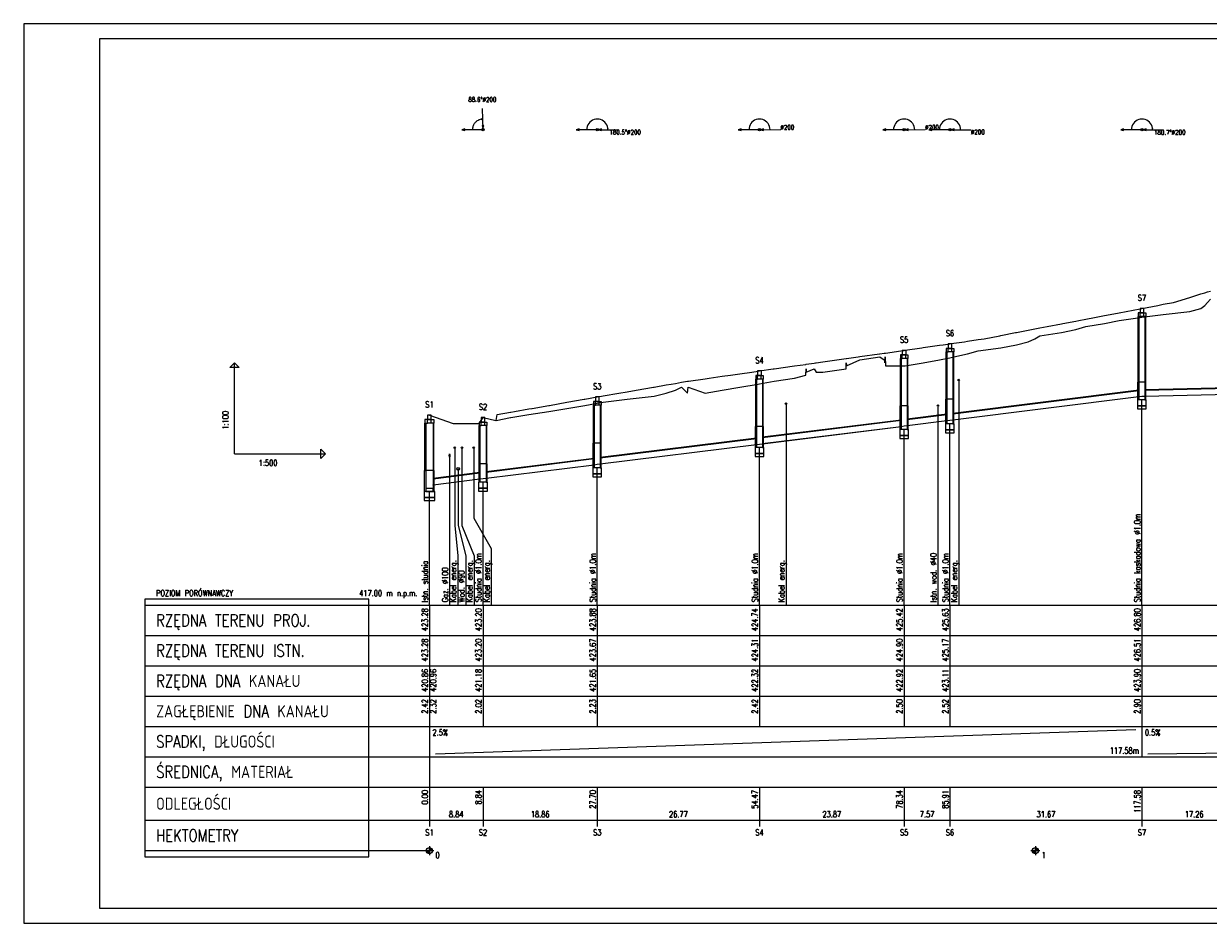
# Model space of a CAD drawing. Extents: x 0 to 1520, y -5 to 292.
# Tile 1 of 4: x 0 to 391, y -5 to 292. Entities that reach past the tile are written whole.
import ezdxf
from ezdxf.enums import TextEntityAlignment as Align

# ---------------------------------------------------------------- set-up
doc = ezdxf.new("R2010")
doc.units = 0
doc.header["$LTSCALE"] = 0.1
doc.header["$MEASUREMENT"] = 0
for name, color, linetype in [('Liczby', 7, 'CONTINUOUS'), ('Linie_opisowe', 7, 'CONTINUOUS'), ('Linie_tabeli', 7, 'CONTINUOUS'), ('Odcinki', 7, 'CONTINUOUS'), ('Opis_PZ', 7, 'CONTINUOUS'), ('Opis_uzbr_n', 7, 'CONTINUOUS'), ('Teren_istn', 3, 'CONTINUOUS'), ('Teren_proj', 2, 'CONTINUOUS'), ('Uzbr_podz', 7, 'CONTINUOUS'), ('warstwa_nr_0', 8, 'CONTINUOUS'), ('Wezly', 7, 'CONTINUOUS'), ('Wymiary', 7, 'CONTINUOUS')]:
    doc.layers.add(name, color=color, linetype=linetype)
doc.styles.get("Standard").update_dxf_attribs({"font": 'txt.shx'})

msp = doc.modelspace()

# ---------------------------------------------------------------- linework, layer by layer
at = {"layer": 'Liczby'}
for p, q in [((133.11, 18.41), (134.73, 19.59)), ((133.15, 18.36), (134.69, 19.64)), ((133.2, 18.31), (134.64, 19.69)), ((133.25, 18.26), (134.59, 19.74)), ((133.3, 18.21), (134.54, 19.79)), ((133.36, 18.17), (134.48, 19.83)), ((133.42, 18.13), (134.42, 19.87)), ((133.48, 18.1), (134.36, 19.9)), ((133.55, 18.07), (134.29, 19.93)), ((133.61, 18.05), (134.23, 19.95)), ((133.68, 18.03), (134.16, 19.97)), ((133.75, 18.02), (134.09, 19.98)), ((133.82, 18.01), (134.02, 19.99)), ((133.89, 18), (133.95, 20)), ((133.92, 20.5), (133.92, 17.5)), ((333.11, 18.41), (334.73, 19.59)), ((333.15, 18.36), (334.69, 19.64)), ((333.2, 18.31), (334.64, 19.69)), ((333.25, 18.26), (334.59, 19.74)), ((333.3, 18.21), (334.54, 19.79)), ((333.36, 18.17), (334.48, 19.83)), ((333.42, 18.13), (334.42, 19.87)), ((333.48, 18.1), (334.36, 19.9)), ((333.55, 18.07), (334.29, 19.93)), ((333.61, 18.05), (334.23, 19.95)), ((333.68, 18.03), (334.16, 19.97)), ((333.75, 18.02), (334.09, 19.98)), ((333.82, 18.01), (334.02, 19.99)), ((333.89, 18), (333.95, 20)), ((333.92, 20.5), (333.92, 17.5)), ((132.42, 19), (135.42, 19)), ((132.92, 18.93), (134.92, 19.07)), ((132.93, 18.86), (134.91, 19.14)), ((132.94, 18.79), (134.9, 19.21)), ((132.96, 18.72), (134.88, 19.28)), ((132.98, 18.66), (134.86, 19.34)), ((133.01, 18.59), (134.83, 19.41)), ((133.04, 18.53), (134.8, 19.47)), ((133.07, 18.47), (134.77, 19.53)), ((332.42, 19), (335.42, 19)), ((332.92, 18.93), (334.92, 19.07)), ((332.93, 18.86), (334.91, 19.14)), ((332.94, 18.79), (334.9, 19.21)), ((332.96, 18.72), (334.88, 19.28)), ((332.98, 18.66), (334.86, 19.34)), ((333.01, 18.59), (334.83, 19.41)), ((333.04, 18.53), (334.8, 19.47)), ((333.07, 18.47), (334.77, 19.53))]:
    msp.add_line(p, q, dxfattribs=at)
for centre in [(133.92, 19), (333.92, 19)]:
    msp.add_circle(centre, 1, dxfattribs=at)
at = {"layer": 'Linie_opisowe'}
for p, q in [((308.62, 174.35), (308.62, 100)), ((251.62, 166.58), (251.62, 100)), ((301.76, 165.91), (301.76, 100)), ((140.57, 149.42), (140.57, 100))]:
    msp.add_line(p, q, dxfattribs=at)
for points in [[(142.29, 152), (142.29, 126.36), (143.27, 116.36), (143.27, 100)], [(144.67, 152), (144.67, 126.36), (148.67, 116.36), (148.67, 100)], [(148.55, 152), (148.55, 128.72), (154.31, 118.72), (154.31, 100)], [(143.39, 145), (143.39, 126.36), (145.97, 116.36), (145.97, 100)]]:
    msp.add_lwpolyline(points, dxfattribs=at)
at = {"layer": 'Linie_tabeli'}
for p, q in [((69.57, 150), (69.57, 180)), ((69.57, 150), (99.57, 150)), ((40, 100), (133.92, 100)), ((133.92, 100), (1313.89, 100)), ((133.92, 100), (133.92, 90)), ((133.92, 100), (133.92, 29)), ((151.61, 100), (151.61, 90)), ((189.32, 100), (189.32, 90)), ((242.86, 100), (242.86, 90)), ((290.6, 100), (290.6, 90)), ((305.73, 100), (305.73, 90)), ((369.08, 100), (369.08, 90)), ((40, 90), (133.92, 90)), ((133.92, 90), (1313.89, 90)), ((133.92, 90), (133.92, 60)), ((151.61, 90), (151.61, 60)), ((189.32, 90), (189.32, 60)), ((242.86, 90), (242.86, 60)), ((290.6, 90), (290.6, 60)), ((305.73, 90), (305.73, 60)), ((369.08, 90), (369.08, 60)), ((40, 80), (133.92, 80)), ((133.92, 80), (1313.89, 80)), ((40, 70), (133.92, 70)), ((133.92, 70), (1313.89, 70)), ((40, 60), (133.92, 60)), ((133.92, 60), (1313.89, 60)), ((133.92, 60), (133.92, 50)), ((135.92, 51), (367.08, 59)), ((369.08, 60), (369.08, 50)), ((371.08, 51), (1192.14, 59)), ((40, 50), (133.92, 50)), ((133.92, 50), (1313.89, 50)), ((40, 40), (133.92, 40)), ((133.92, 40), (1313.89, 40)), ((133.92, 40), (133.92, 27)), ((151.61, 40), (151.61, 27)), ((189.32, 40), (189.32, 27)), ((242.86, 40), (242.86, 27)), ((290.6, 40), (290.6, 27)), ((305.73, 40), (305.73, 27)), ((369.08, 40), (369.08, 27)), ((40, 29), (133.92, 29)), ((133.92, 29), (1313.89, 29)), ((40, 19), (133.92, 19))]:
    msp.add_line(p, q, dxfattribs=at)
for points in [[(25, 0), (1513.89, 0), (1513.89, 287), (25, 287)], [(69.57, 180), (71.07, 178.5), (68.07, 178.5)], [(99.57, 150), (98.07, 148.5), (98.07, 151.5)], [(40, 17), (113.92, 17), (113.92, 102), (40, 102)]]:
    msp.add_lwpolyline(points, close=True, dxfattribs=at)
for points in [[(369.08, 100), (369.08, 167.87)], [(290.6, 100), (290.6, 158.06)], [(305.73, 100), (305.73, 159.95)], [(242.86, 100), (242.86, 152.09)], [(189.32, 100), (189.32, 145.4)], [(133.92, 100), (133.92, 137.6)], [(151.61, 100), (151.61, 140.69)]]:
    msp.add_lwpolyline(points, dxfattribs=at)
at = {"layer": 'Odcinki'}
for points in [[(306.73, 163.2), (368.08, 170.87), (368.08, 170.97), (306.73, 163.3)], [(306.73, 161.2), (368.08, 168.87), (368.08, 168.77), (306.73, 161.1)], [(370.08, 171.02), (402.6, 171.83), (402.6, 171.93), (370.08, 171.12)], [(370.08, 169.02), (402.6, 169.83), (402.6, 169.73), (370.08, 168.92)], [(243.86, 155.34), (289.6, 161.06), (289.6, 161.16), (243.86, 155.44)], [(291.6, 161.31), (304.73, 162.95), (304.73, 163.05), (291.6, 161.41)], [(291.6, 159.31), (304.73, 160.95), (304.73, 160.85), (291.6, 159.21)], [(243.86, 153.34), (289.6, 159.06), (289.6, 158.96), (243.86, 153.24)], [(190.32, 148.65), (241.86, 155.09), (241.86, 155.19), (190.32, 148.75)], [(190.32, 146.65), (241.86, 153.09), (241.86, 152.99), (190.32, 146.55)], [(152.61, 143.94), (188.32, 148.4), (188.32, 148.5), (152.61, 144.04)], [(152.61, 141.94), (188.32, 146.4), (188.32, 146.3), (152.61, 141.84)], [(135.12, 141.75), (150.61, 143.69), (150.61, 143.79), (135.12, 141.85)], [(135.12, 139.75), (150.61, 141.69), (150.61, 141.59), (135.12, 139.65)]]:
    msp.add_lwpolyline(points, close=True, dxfattribs=at)
at = {"layer": 'Teren_istn'}
msp.add_lwpolyline([(133.92, 162.8), (141.75, 160), (141.79, 160), (150.34, 160), (151.61, 162), (155.84, 161), (155.96, 161), (160.71, 162), (160.77, 162), (166.71, 163), (166.75, 163), (173.34, 164), (173.37, 164), (179.22, 165), (179.24, 165), (185.18, 166), (189.32, 166.68), (191.3, 167), (199.2, 168), (208.15, 169), (212.07, 170), (215.13, 171), (217.11, 172), (219.14, 170), (219.22, 171), (219.3, 172), (224.92, 170), (230.54, 171), (236.32, 172), (242.46, 173), (242.86, 173.07), (247.74, 174), (254.45, 175), (258.13, 176), (258.23, 178), (258.31, 177), (260.92, 178), (261.6, 177), (263.76, 177), (271.43, 178), (271.48, 180), (271.57, 179), (275.97, 181), (282.54, 182), (284.04, 181), (284.18, 180), (284.33, 182), (284.44, 179), (290.6, 179), (290.98, 179), (296.93, 180), (302.26, 181), (305.73, 181.73), (307.02, 182), (311.54, 183), (315.07, 184), (322.5, 185), (327.74, 186), (331.57, 187), (333.72, 188), (335.43, 189), (342.56, 190), (347.24, 191), (350.54, 192), (356.73, 193), (361.53, 194), (368.47, 195), (369.08, 195.08), (376.12, 196), (384.9, 197), (388.56, 198), (389.9, 199), (390.74, 200), (391.74, 201)], dxfattribs=at)
at = {"layer": 'Teren_proj'}
msp.add_lwpolyline([(155.96, 161), (156.29, 163), (160.71, 163.77), (160.77, 163.78), (162.04, 164), (162.05, 164), (166.71, 164.81), (166.75, 164.82), (167.77, 165), (167.78, 165), (173.34, 165.97), (173.37, 165.98), (173.5, 166), (173.51, 166), (179.22, 167), (179.24, 167), (184.97, 168), (185.18, 168.04), (189.32, 168.76), (190.7, 169), (191.3, 169.1), (196.44, 170), (199.2, 170.48), (202.19, 171), (207.93, 172), (208.15, 172.04), (212.07, 172.72), (213.68, 173), (215.13, 173.25), (217.11, 173.6), (219.14, 173.95), (219.22, 173.96), (219.3, 173.98), (219.42, 174), (224.92, 174.8), (226.27, 175), (230.54, 175.61), (233.3, 176), (236.32, 176.43), (240.33, 177), (242.46, 177.3), (242.86, 177.36), (247.35, 178), (247.74, 178.06), (254.37, 179), (254.45, 179.01), (258.13, 179.53), (258.23, 179.55), (258.31, 179.56), (260.92, 179.93), (261.39, 180), (261.6, 180.03), (263.76, 180.34), (268.41, 181), (271.43, 181.43), (271.48, 181.44), (271.57, 181.45), (275.43, 182), (275.97, 182.08), (282.45, 183), (282.54, 183.01), (284.04, 183.23), (284.18, 183.25), (284.33, 183.27), (284.44, 183.28), (289.47, 184), (290.6, 184.16), (290.98, 184.22), (296.48, 185), (296.93, 185.06), (302.26, 185.82), (303.5, 186), (305.73, 186.32), (307.02, 186.5), (310.51, 187), (311.54, 187.16), (315.07, 187.71), (316.98, 188), (322.19, 189), (322.5, 189.06), (327.4, 190), (327.74, 190.07), (331.57, 190.8), (332.61, 191), (333.72, 191.21), (335.43, 191.54), (337.82, 192), (342.56, 192.91), (343.02, 193), (347.24, 193.81), (348.24, 194), (350.54, 194.44), (353.45, 195), (356.73, 195.63), (358.65, 196), (361.53, 196.55), (363.86, 197), (368.47, 197.88), (369.08, 198), (369.07, 198), (374.3, 199), (376.12, 199.35), (379.53, 200), (384.9, 201.65), (388.56, 202.77), (389.9, 203.18), (390.74, 203.44), (391.74, 203.74)], dxfattribs=at)
at = {"layer": 'Uzbr_podz'}
for centre, radius in [((308.62, 174.35), 0.25), ((251.62, 166.58), 0.25), ((301.76, 165.91), 0.21), ((301.76, 165.91), 0.2), ((142.29, 152), 0.25), ((144.67, 152), 0.25), ((148.55, 152), 0.25), ((143.39, 145), 0.472), ((143.39, 145), 0.45)]:
    msp.add_circle(centre, radius, dxfattribs=at)
for major_axis in [(0, -0.525), (0, -0.5)]:
    msp.add_ellipse((140.57, 149.42), major_axis=major_axis, ratio=0.2, dxfattribs=at)
at = {"layer": 'warstwa_nr_0'}
for p, q in [((134.52, 161.3), (133.32, 161.3)), ((134.52, 160.1), (133.32, 160.1)), ((135.24, 144.5), (132.6, 144.5))]:
    msp.add_line(p, q, dxfattribs=at)
for points in [[(0, -5), (1520, -5), (1520, 292), (0, 292)], [(133.32, 161.3), (132.42, 161.3), (132.42, 160.1), (133.32, 160.1)], [(133.3, 161.3), (134.54, 161.3), (134.54, 162.8), (133.3, 162.8)], [(134.52, 161.3), (135.42, 161.3), (135.42, 160.1), (134.52, 160.1)], [(132.72, 144.5), (132.42, 144.5), (132.42, 160.1), (132.72, 160.1)], [(135.12, 144.5), (135.42, 144.5), (135.42, 160.1), (135.12, 160.1)], [(132.72, 137.6), (132.34, 137.6), (132.34, 144.5), (132.72, 144.5)], [(135.12, 137.6), (135.5, 137.6), (135.5, 144.5), (135.12, 144.5)], [(132.19, 135.6), (135.65, 135.6), (135.65, 137.6), (132.19, 137.6)], [(132.72, 137.6), (135.12, 137.6), (135.12, 138.6), (132.72, 138.6)], [(132.19, 134.6), (135.65, 134.6), (135.65, 135.6), (132.19, 135.6)]]:
    msp.add_lwpolyline(points, close=True, dxfattribs=at)
at = {"layer": 'Wezly'}
for p, q in [((369.68, 196.5), (368.48, 196.5)), ((369.68, 195.3), (368.48, 195.3)), ((306.33, 184.82), (305.13, 184.82)), ((291.2, 182.66), (290, 182.66)), ((291.2, 181.46), (290, 181.46)), ((306.33, 183.62), (305.13, 183.62)), ((243.46, 175.86), (242.26, 175.86)), ((243.46, 174.66), (242.26, 174.66)), ((370.2, 173.7), (367.96, 173.7)), ((189.92, 167.26), (188.72, 167.26)), ((189.92, 166.06), (188.72, 166.06)), ((291.72, 165.86), (289.48, 165.86)), ((306.85, 168.02), (304.61, 168.02)), ((152.21, 160.5), (151.01, 160.5)), ((152.21, 159.3), (151.01, 159.3)), ((243.98, 159.06), (241.74, 159.06)), ((190.44, 153.46), (188.2, 153.46)), ((152.73, 146.7), (150.49, 146.7))]:
    msp.add_line(p, q, dxfattribs=at)
for points in [[(368.48, 196.5), (367.83, 196.5), (367.83, 195.3), (368.48, 195.3)], [(368.46, 196.5), (369.71, 196.5), (369.71, 198), (368.46, 198)], [(369.68, 196.5), (370.33, 196.5), (370.33, 195.3), (369.68, 195.3)], [(368.08, 173.7), (367.83, 173.7), (367.83, 195.3), (368.08, 195.3)], [(370.08, 173.7), (370.33, 173.7), (370.33, 195.3), (370.08, 195.3)], [(289.98, 182.66), (291.23, 182.66), (291.23, 184.16), (289.98, 184.16)], [(305.13, 184.82), (304.48, 184.82), (304.48, 183.62), (305.13, 183.62)], [(305.11, 184.82), (306.36, 184.82), (306.36, 186.32), (305.11, 186.32)], [(306.33, 184.82), (306.98, 184.82), (306.98, 183.62), (306.33, 183.62)], [(290, 182.66), (289.35, 182.66), (289.35, 181.46), (290, 181.46)], [(289.6, 165.86), (289.35, 165.86), (289.35, 181.46), (289.6, 181.46)], [(291.2, 182.66), (291.85, 182.66), (291.85, 181.46), (291.2, 181.46)], [(291.6, 165.86), (291.85, 165.86), (291.85, 181.46), (291.6, 181.46)], [(304.73, 168.02), (304.48, 168.02), (304.48, 183.62), (304.73, 183.62)], [(306.73, 168.02), (306.98, 168.02), (306.98, 183.62), (306.73, 183.62)], [(242.23, 175.86), (243.48, 175.86), (243.48, 177.36), (242.23, 177.36)], [(242.26, 175.86), (241.61, 175.86), (241.61, 174.66), (242.26, 174.66)], [(241.86, 159.06), (241.61, 159.06), (241.61, 174.66), (241.86, 174.66)], [(243.46, 175.86), (244.11, 175.86), (244.11, 174.66), (243.46, 174.66)], [(243.86, 159.06), (244.11, 159.06), (244.11, 174.66), (243.86, 174.66)], [(368.08, 167.87), (367.76, 167.87), (367.76, 173.7), (368.08, 173.7)], [(370.08, 167.87), (370.4, 167.87), (370.4, 173.7), (370.08, 173.7)], [(188.7, 167.26), (189.95, 167.26), (189.95, 168.76), (188.7, 168.76)], [(369.08, 167.87), (368.08, 167.87), (368.08, 168.87), (369.08, 169), (370.08, 169.02), (370.08, 167.87)], [(188.72, 167.26), (188.07, 167.26), (188.07, 166.06), (188.72, 166.06)], [(188.32, 153.46), (188.07, 153.46), (188.07, 166.06), (188.32, 166.06)], [(189.92, 167.26), (190.57, 167.26), (190.57, 166.06), (189.92, 166.06)], [(190.32, 153.46), (190.57, 153.46), (190.57, 166.06), (190.32, 166.06)], [(289.6, 158.06), (289.28, 158.06), (289.28, 165.86), (289.6, 165.86)], [(291.6, 158.06), (291.92, 158.06), (291.92, 165.86), (291.6, 165.86)], [(304.73, 159.95), (304.41, 159.95), (304.41, 168.02), (304.73, 168.02)], [(306.73, 159.95), (307.05, 159.95), (307.05, 168.02), (306.73, 168.02)], [(367.64, 165.87), (370.52, 165.87), (370.52, 167.87), (367.64, 167.87)], [(367.64, 164.87), (370.52, 164.87), (370.52, 165.87), (367.64, 165.87)], [(151.01, 160.5), (150.36, 160.5), (150.36, 159.3), (151.01, 159.3)], [(150.99, 160.5), (152.23, 160.5), (152.23, 162), (150.99, 162)], [(152.21, 160.5), (152.86, 160.5), (152.86, 159.3), (152.21, 159.3)], [(305.73, 159.95), (304.73, 159.95), (304.73, 160.95), (305.73, 161.08), (306.73, 161.2), (306.73, 159.95)], [(150.61, 146.7), (150.36, 146.7), (150.36, 159.3), (150.61, 159.3)], [(152.61, 146.7), (152.86, 146.7), (152.86, 159.3), (152.61, 159.3)], [(241.86, 152.09), (241.54, 152.09), (241.54, 159.06), (241.86, 159.06)], [(243.86, 152.09), (244.18, 152.09), (244.18, 159.06), (243.86, 159.06)], [(289.16, 156.06), (292.04, 156.06), (292.04, 158.06), (289.16, 158.06)], [(290.6, 158.06), (289.6, 158.06), (289.6, 159.06), (290.6, 159.19), (291.6, 159.31), (291.6, 158.06)], [(304.29, 157.95), (307.17, 157.95), (307.17, 159.95), (304.29, 159.95)], [(304.29, 156.95), (307.17, 156.95), (307.17, 157.95), (304.29, 157.95)], [(188.32, 145.4), (188, 145.4), (188, 153.46), (188.32, 153.46)], [(190.32, 145.4), (190.64, 145.4), (190.64, 153.46), (190.32, 153.46)], [(242.86, 152.09), (241.86, 152.09), (241.86, 153.09), (242.86, 153.22), (243.86, 153.34), (243.86, 152.09)], [(289.16, 155.06), (292.04, 155.06), (292.04, 156.06), (289.16, 156.06)], [(241.42, 150.09), (244.3, 150.09), (244.3, 152.09), (241.42, 152.09)], [(241.42, 149.09), (244.3, 149.09), (244.3, 150.09), (241.42, 150.09)], [(150.61, 140.69), (150.29, 140.69), (150.29, 146.7), (150.61, 146.7)], [(152.61, 140.69), (152.93, 140.69), (152.93, 146.7), (152.61, 146.7)], [(187.88, 143.4), (190.76, 143.4), (190.76, 145.4), (187.88, 145.4)], [(189.32, 145.4), (188.32, 145.4), (188.32, 146.4), (189.32, 146.53), (190.32, 146.65), (190.32, 145.4)], [(151.61, 140.69), (150.61, 140.69), (150.61, 141.69), (151.61, 141.81), (152.61, 141.94), (152.61, 140.69)], [(187.88, 142.4), (190.76, 142.4), (190.76, 143.4), (187.88, 143.4)], [(150.17, 138.69), (153.05, 138.69), (153.05, 140.69), (150.17, 140.69)], [(150.17, 137.69), (153.05, 137.69), (153.05, 138.69), (150.17, 138.69)]]:
    msp.add_lwpolyline(points, close=True, dxfattribs=at)
at = {"layer": 'Wymiary'}
for p, q in [((151.61, 257), (151.44, 264)), ((151.61, 257), (144.61, 257)), ((189.32, 257), (182.32, 257)), ((189.32, 257), (196.32, 256.94)), ((242.86, 257), (235.86, 257)), ((242.86, 257), (249.86, 257.03)), ((290.6, 257), (283.6, 257)), ((290.6, 257), (297.6, 257.02)), ((305.73, 257), (298.73, 257)), ((305.73, 257), (312.73, 257)), ((369.08, 257), (362.08, 257)), ((369.08, 257), (376.08, 256.92))]:
    msp.add_line(p, q, dxfattribs=at)
for points in [[(151.53, 260.5), (151.26, 260.48), (150.99, 260.44), (150.72, 260.39), (150.46, 260.31), (150.21, 260.21), (149.97, 260.09), (149.73, 259.96), (149.51, 259.8), (149.3, 259.63), (149.1, 259.45), (148.92, 259.24), (148.76, 259.03), (148.61, 258.8), (148.48, 258.57), (148.37, 258.32), (148.28, 258.07), (148.2, 257.8), (148.15, 257.54), (148.12, 257.27), (148.11, 257)], [(192.82, 256.97), (192.78, 257.52), (192.66, 258.05), (192.45, 258.56), (192.17, 259.04), (191.81, 259.46), (191.4, 259.82), (190.93, 260.11), (190.42, 260.32), (189.89, 260.45), (189.34, 260.5), (188.79, 260.46), (188.25, 260.33), (187.74, 260.12), (187.27, 259.84), (186.85, 259.48), (186.49, 259.06), (186.21, 258.59), (185.99, 258.08), (185.87, 257.55), (185.82, 257)], [(246.36, 257.02), (246.31, 257.56), (246.18, 258.09), (245.97, 258.6), (245.68, 259.07), (245.32, 259.48), (244.9, 259.84), (244.44, 260.12), (243.93, 260.33), (243.39, 260.46), (242.85, 260.5), (242.3, 260.46), (241.77, 260.33), (241.26, 260.12), (240.79, 259.83), (240.38, 259.47), (240.02, 259.05), (239.74, 258.59), (239.53, 258.08), (239.4, 257.55), (239.36, 257)], [(294.1, 257.01), (294.06, 257.56), (293.93, 258.09), (293.72, 258.6), (293.43, 259.06), (293.07, 259.48), (292.65, 259.84), (292.19, 260.12), (291.68, 260.33), (291.14, 260.46), (290.6, 260.5), (290.05, 260.46), (289.52, 260.33), (289.01, 260.12), (288.54, 259.83), (288.13, 259.47), (287.77, 259.06), (287.48, 258.59), (287.27, 258.08), (287.14, 257.55), (287.1, 257)], [(309.23, 257), (309.19, 257.55), (309.06, 258.08), (308.85, 258.59), (308.57, 259.06), (308.21, 259.47), (307.79, 259.83), (307.32, 260.12), (306.82, 260.33), (306.28, 260.46), (305.73, 260.5), (305.19, 260.46), (304.65, 260.33), (304.15, 260.12), (303.68, 259.83), (303.26, 259.48), (302.9, 259.06), (302.62, 258.59), (302.41, 258.08), (302.28, 257.55), (302.23, 257)], [(372.58, 256.96), (372.54, 257.51), (372.42, 258.05), (372.22, 258.56), (371.93, 259.03), (371.58, 259.45), (371.16, 259.81), (370.7, 260.11), (370.19, 260.32), (369.65, 260.45), (369.1, 260.5), (368.55, 260.46), (368.02, 260.33), (367.51, 260.13), (367.04, 259.84), (366.61, 259.48), (366.26, 259.06), (365.97, 258.59), (365.75, 258.09), (365.63, 257.55), (365.58, 257)]]:
    msp.add_lwpolyline(points, dxfattribs=at)
for points in [[(151.53, 260.5), (151.04, 260.62), (151.05, 260.36)], [(151.6, 257.4), (151.84, 258.37), (151.32, 258.36)], [(144.61, 257), (145.57, 256.74), (145.57, 257.26)], [(182.32, 257), (183.29, 256.74), (183.29, 257.26)], [(189.72, 257), (190.69, 256.73), (190.69, 257.25)], [(192.82, 256.97), (192.96, 257.45), (192.7, 257.45)], [(235.86, 257), (236.82, 256.74), (236.82, 257.26)], [(243.26, 257), (244.22, 256.75), (244.22, 257.26)], [(283.6, 257), (284.57, 256.74), (284.57, 257.26)], [(291, 257), (291.97, 256.75), (291.97, 257.26)], [(298.73, 257), (299.7, 256.74), (299.7, 257.26)], [(306.13, 257), (307.1, 256.74), (307.1, 257.26)], [(362.08, 257), (363.05, 256.74), (363.05, 257.26)], [(369.48, 257), (370.44, 256.72), (370.45, 257.24)], [(372.58, 256.96), (372.72, 257.44), (372.46, 257.44)]]:
    msp.add_lwpolyline(points, close=True, dxfattribs=at)
for centre in [(151.61, 257), (189.32, 257), (242.86, 257), (290.6, 257), (305.73, 257), (369.08, 257)]:
    msp.add_circle(centre, 0.4, dxfattribs=at)

# ---------------------------------------------------------------- texts
at = {"layer": 'Liczby', "width": 0.8}
for s, height, p in [('88.6%%D%%C200', 1.5, (151.39, 266.2)), ('%%C200', 1.5, (252.06, 257.04)), ('%%C200', 1.5, (299.8, 257.03)), ('180.5%%D%%C200', 1.5, (198.52, 255.41)), ('%%C200', 1.5, (314.93, 255.5)), ('180.7%%D%%C200', 1.5, (378.28, 255.39)), ('S7', 2, (369.08, 200.5)), ('S5', 2, (290.6, 186.66)), ('S6', 2, (305.73, 188.82)), ('S4', 2, (242.86, 179.86)), ('S3', 2, (189.32, 171.26)), ('S2', 2, (151.61, 164.5)), ('8.84', 2, (142.76, 30)), ('18.86', 2, (170.47, 30)), ('26.77', 2, (216.09, 30)), ('23.87', 2, (266.73, 30)), ('7.57', 2, (298.17, 30)), ('31.67', 2, (337.41, 30)), ('17.26', 2, (386.34, 30)), ('S2', 2, (151.61, 24)), ('S3', 2, (189.32, 24)), ('S4', 2, (242.86, 24)), ('S5', 2, (290.6, 24)), ('S6', 2, (305.73, 24)), ('S7', 2, (369.08, 24))]:
    msp.add_text(s, height=height, dxfattribs=at).set_placement(p, align=Align.CENTER)
msp.add_text('1:100', height=2, rotation=90, dxfattribs=at).set_placement((67.57, 158))
for s, p in [('1:500', (77.57, 146)), ('2.5%', (134.92, 57)), ('0.5%', (370.08, 57)), ('0', (135.92, 16.5)), ('1', (335.92, 16.5))]:
    msp.add_text(s, height=2, dxfattribs=at).set_placement(p)
for s, p in [('423.28', (133.42, 99)), ('423.20', (151.11, 99)), ('423.88', (188.82, 99)), ('424.74', (242.36, 99)), ('425.42', (290.1, 99)), ('425.63', (305.23, 99)), ('426.80', (368.58, 99)), ('423.28', (133.42, 89)), ('423.20', (151.11, 89)), ('423.67', (188.82, 89)), ('424.31', (242.36, 89)), ('424.90', (290.1, 89)), ('425.17', (305.23, 89)), ('426.51', (368.58, 89)), ('420.86', (133.42, 79)), ('420.96', (136.17, 79)), ('421.18', (151.11, 79)), ('421.65', (188.82, 79)), ('422.32', (242.36, 79)), ('422.92', (290.1, 79)), ('423.11', (305.23, 79)), ('423.90', (368.58, 79)), ('2.42', (133.42, 69)), ('2.32', (136.17, 69)), ('2.02', (151.11, 69)), ('2.23', (188.82, 69)), ('2.42', (242.36, 69)), ('2.50', (290.1, 69)), ('2.52', (305.23, 69)), ('2.90', (368.58, 69)), ('0.00', (133.42, 39)), ('8.84', (151.11, 39)), ('27.70', (188.82, 39)), ('54.47', (242.36, 39)), ('78.34', (290.1, 39)), ('85.91', (305.23, 39)), ('117.58', (368.58, 39))]:
    msp.add_text(s, height=2, rotation=90, dxfattribs=at).set_placement(p, align=Align.RIGHT)
msp.add_text('117.58m', height=2, dxfattribs=at).set_placement((368.08, 51), align=Align.RIGHT)
at = {"layer": 'Linie_tabeli', "width": 0.8}
for s, height, p in [('POZIOM PORÓWNAWCZY', 2, (43.7, 103)), ('RZĘDNA TERENU PROJ.', 4, (43.7, 93)), ('RZĘDNA TERENU ISTN.', 4, (43.7, 83)), ('RZĘDNA DNA KANAŁU', 4, (43.7, 73)), ('ZAGŁĘBIENIE DNA KANAŁU', 4, (43.7, 63)), ('SPADKI, DŁUGOŚCI', 4, (43.7, 53)), ('ŚREDNICA, MATERIAŁ', 4, (43.7, 43)), ('ODLEGŁOŚCI', 4, (43.7, 32.5)), ('HEKTOMETRY', 4, (43.7, 22))]:
    msp.add_text(s, height=height, dxfattribs=at).set_placement(p)
msp.add_text('417.00 m n.p.m.', height=2, dxfattribs=at).set_placement((129.92, 103), align=Align.RIGHT)
at = {"layer": 'Opis_PZ', "width": 0.8}
for s, p in [('Studnia kaskadowa %%C1.0m', (368.58, 101)), ('Istn. studnia', (133.42, 101)), ('Studnia %%C1.0m', (151.11, 101)), ('Studnia %%C1.0m', (188.82, 101)), ('Studnia %%C1.0m', (242.36, 101)), ('Studnia %%C1.0m', (290.1, 101)), ('Studnia %%C1.0m', (305.23, 101))]:
    msp.add_text(s, height=2, rotation=90, dxfattribs=at).set_placement(p)
at = {"layer": 'Opis_uzbr_n', "width": 0.8}
for s, p in [('Kabel energ.', (142.77, 101)), ('Kabel energ.', (148.17, 101)), ('Kabel energ.', (153.81, 101)), ('Kabel energ.', (251.12, 101)), ('Istn. wod. %%C40', (301.26, 101)), ('Kabel energ.', (308.12, 101)), ('Gaz. %%C100', (140.07, 101)), ('Wod. %%C90', (145.47, 101))]:
    msp.add_text(s, height=2, rotation=90, dxfattribs=at).set_placement(p)
at = {"layer": 'warstwa_nr_0', "width": 0.8}
for p in [(133.92, 165.3), (133.92, 24)]:
    msp.add_text('S1', height=2, dxfattribs=at).set_placement(p, align=Align.CENTER)

doc.saveas('drawing.dxf')
